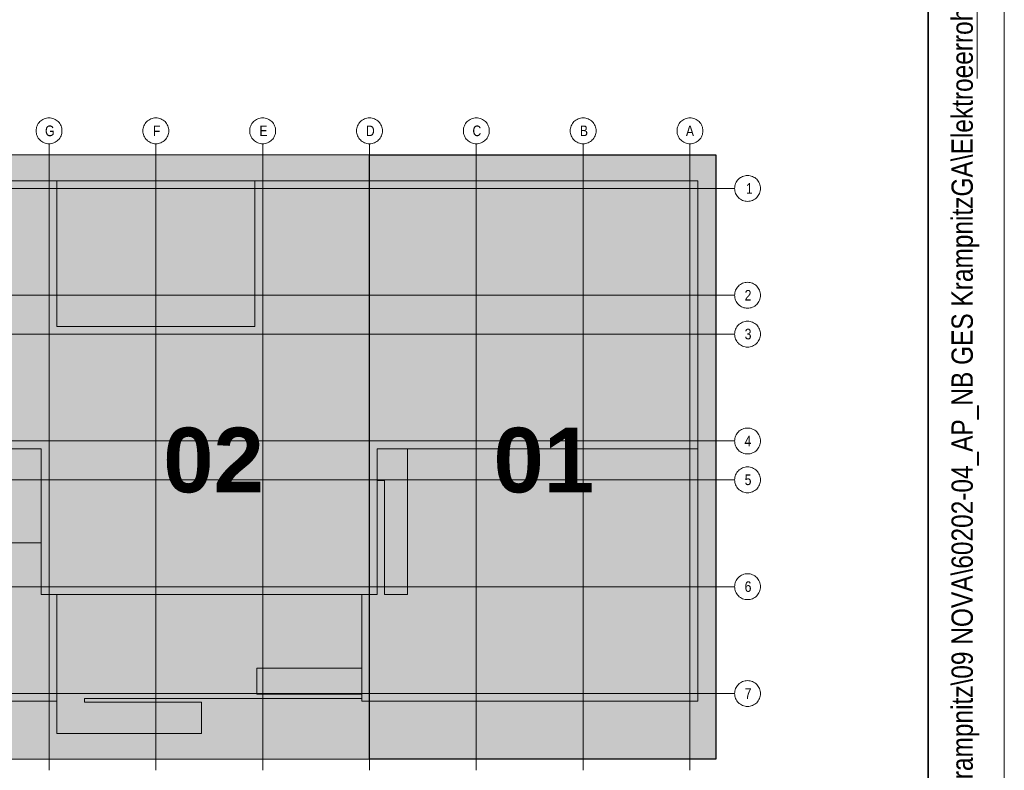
# Model space of a CAD drawing. Extents: x -620 to 3480, y 62 to 1112.
# Tile 41 of 76: x 236 to 300, y 239 to 289. Entities that reach past the tile are written whole.
import ezdxf
from ezdxf.lldxf.tags import DXFTag

# ---------------------------------------------------------------- set-up
doc = ezdxf.new("R2010")
doc.units = 0
doc.layers.get('0').update_dxf_attribs({"lineweight": 13})
for name, color, linetype, lineweight in [('iwb_Plankopf Linie', 7, 'Continuous', 13), ('iwb_Plankopf Rahmen', 7, 'Continuous', 35), ('iwb_Plankopf Text', 7, 'Continuous', 18), ('PK_LP', 7, 'Continuous', 9), ('PK_LP_Achsen', 7, 'STRICHPUNKT2', 5)]:
    doc.layers.add(name, color=color, linetype=linetype, lineweight=lineweight)
for name, color, linetype, lineweight, true_color in [('PK_LP_T01', 1, 'Continuous', 9, 0xff0000), ('PK_LP_T01_Rest', 9, 'Continuous', 9, 0x808080), ('PK_LP_Tennung', 9, 'Continuous', 18, 0x808080)]:
    doc.layers.add(name, color=color, linetype=linetype, lineweight=lineweight, true_color=true_color)
doc.styles.get("Standard").update_dxf_attribs({"font": 'ARIALN.TTF'})
tags = doc.linetypes.add('grob', pattern=[14, 3, -8, 3]).pattern_tags.tags
tags[8:9] = [DXFTag(74, 4), DXFTag(75, 0), DXFTag(340, '0'), DXFTag(46, 0.0), DXFTag(50, 0.0), DXFTag(44, 0.0), DXFTag(45, 0.0)]
tags[6:7] = [DXFTag(74, 4), DXFTag(75, 0), DXFTag(340, '0'), DXFTag(46, 0.0), DXFTag(50, 0.0), DXFTag(44, 0.0), DXFTag(45, 0.0)]
tags[4:5] = [DXFTag(74, 4), DXFTag(75, 0), DXFTag(340, '0'), DXFTag(46, 0.0), DXFTag(50, 0.0), DXFTag(44, 0.0), DXFTag(45, 0.0)]
tags = doc.linetypes.add('STRICHPUNKT2', pattern=[12.7, 6.35, -3.175, 0, -3.175]).pattern_tags.tags
tags[10:11] = [DXFTag(74, 4), DXFTag(75, 0), DXFTag(340, '0'), DXFTag(46, 0.0), DXFTag(50, 0.0), DXFTag(44, 0.0), DXFTag(45, 0.0)]
tags[8:9] = [DXFTag(74, 4), DXFTag(75, 0), DXFTag(340, '0'), DXFTag(46, 0.0), DXFTag(50, 0.0), DXFTag(44, 0.0), DXFTag(45, 0.0)]
tags[6:7] = [DXFTag(74, 4), DXFTag(75, 0), DXFTag(340, '0'), DXFTag(46, 0.0), DXFTag(50, 0.0), DXFTag(44, 0.0), DXFTag(45, 0.0)]
tags[4:5] = [DXFTag(74, 4), DXFTag(75, 0), DXFTag(340, '0'), DXFTag(46, 0.0), DXFTag(50, 0.0), DXFTag(44, 0.0), DXFTag(45, 0.0)]

# ---------------------------------------------------------------- blocks, each defined once
blk = doc.blocks.new('Blockreferenz-A06GA2HP8I')
at = {"color": 0, "linetype": 'ByBlock', "lineweight": -2, "ltscale": 0.13}
blk.add_solid([(258.68, 240.014), (258.68, 279.685), (281.418, 240.014), (281.418, 279.685)], dxfattribs=at)
at = {"layer": 'PK_LP', "linetype": 'grob', "lineweight": 5, "ltscale": 0.13}
for p, q in [((216.605, 279.685), (237.643, 279.685)), ((237.643, 279.685), (258.68, 279.685)), ((237.643, 240.014), (237.643, 279.685)), ((237.643, 279.685), (237.643, 240.014)), ((258.68, 279.685), (258.68, 240.014)), ((237.643, 240.014), (216.605, 240.014)), ((258.68, 240.014), (237.643, 240.014))]:
    blk.add_line(p, q, dxfattribs=at)
at = {"layer": 'PK_LP', "linetype": 'grob', "lineweight": 30, "ltscale": 0.3}
for p, q in [((258.68, 279.685), (281.418, 279.685)), ((258.68, 240.014), (258.68, 279.685)), ((281.418, 279.685), (281.418, 240.014)), ((281.418, 240.014), (258.68, 240.014))]:
    blk.add_line(p, q, dxfattribs=at)
at = {"layer": 'PK_LP', "linetype": 'ByBlock', "lineweight": -2, "ltscale": 0.13}
blk.add_line((258.68, 240.014), (258.68, 279.685), dxfattribs=at)
at = {"layer": 'PK_LP', "linetype": 'ByBlock', "lineweight": 13, "ltscale": 0.13}
for p, q in [((209.085, 277.985), (238.15, 277.985)), ((238.15, 277.985), (251.16, 277.985)), ((238.15, 268.423), (238.15, 277.985)), ((238.15, 277.985), (238.15, 268.423)), ((251.16, 277.985), (251.16, 268.423)), ((251.16, 268.423), (251.16, 277.985)), ((251.16, 277.985), (280.225, 277.985)), ((280.225, 277.985), (280.225, 260.395)), ((251.16, 268.423), (238.15, 268.423)), ((238.15, 268.423), (251.16, 268.423)), ((237.135, 260.395), (217.113, 260.395)), ((237.135, 250.833), (237.135, 260.395)), ((280.225, 260.395), (259.188, 260.395)), ((259.188, 260.395), (259.188, 250.833)), ((261.185, 260.395), (259.188, 260.395)), ((259.188, 260.395), (259.188, 258.319)), ((280.225, 260.395), (259.188, 260.395)), ((259.188, 260.395), (259.188, 250.833)), ((261.185, 250.833), (261.185, 260.395)), ((280.225, 243.82), (280.225, 260.395)), ((259.188, 258.319), (259.655, 258.319)), ((259.655, 258.319), (259.655, 250.833)), ((237.135, 254.222), (221.25, 254.222)), ((237.135, 250.833), (237.135, 254.222)), ((238.15, 250.833), (237.135, 250.833)), ((259.188, 250.833), (237.135, 250.833)), ((238.15, 250.833), (238.15, 241.714)), ((258.173, 250.833), (238.15, 250.833)), ((238.15, 243.82), (238.15, 250.833)), ((258.173, 243.996), (258.173, 250.833)), ((259.188, 250.833), (258.173, 250.833)), ((258.173, 250.833), (258.173, 245.994)), ((259.655, 250.833), (261.185, 250.833)), ((251.288, 245.994), (251.288, 244.294)), ((258.173, 245.994), (251.288, 245.994)), ((216.098, 243.82), (238.15, 243.82)), ((239.976, 243.754), (239.976, 243.996)), ((239.976, 243.996), (258.173, 243.996)), ((247.66, 243.754), (239.976, 243.754)), ((247.66, 241.714), (247.66, 243.754)), ((251.288, 244.294), (258.173, 244.294)), ((258.173, 244.294), (258.173, 243.82)), ((258.173, 243.82), (280.225, 243.82)), ((238.15, 241.714), (247.66, 241.714))]:
    blk.add_line(p, q, dxfattribs=at)
at = {"layer": 'PK_LP_Achsen', "linetype": 'ByBlock', "ltscale": 0.13}
for p, q in [((236.986, 281.797), (237.042, 281.859)), ((237.042, 281.859), (237.103, 281.915)), ((237.103, 281.915), (237.17, 281.964)), ((237.17, 281.964), (237.242, 282.007)), ((237.242, 282.007), (237.317, 282.043)), ((237.317, 282.043), (237.396, 282.071)), ((237.396, 282.071), (237.477, 282.091)), ((237.477, 282.091), (237.559, 282.103)), ((237.559, 282.103), (237.643, 282.108)), ((237.643, 282.108), (237.726, 282.103)), ((237.726, 282.103), (237.809, 282.091)), ((237.809, 282.091), (237.889, 282.071)), ((237.889, 282.071), (237.968, 282.043)), ((237.968, 282.043), (238.043, 282.007)), ((238.043, 282.007), (238.115, 281.964)), ((238.115, 281.964), (238.182, 281.915)), ((238.182, 281.915), (238.244, 281.859)), ((238.244, 281.859), (238.3, 281.797)), ((243.998, 281.797), (244.054, 281.859)), ((244.054, 281.859), (244.116, 281.915)), ((244.116, 281.915), (244.183, 281.964)), ((244.183, 281.964), (244.255, 282.007)), ((244.255, 282.007), (244.33, 282.043)), ((244.33, 282.043), (244.408, 282.071)), ((244.408, 282.071), (244.489, 282.091)), ((244.489, 282.091), (244.572, 282.103)), ((244.572, 282.103), (244.655, 282.108)), ((244.655, 282.108), (244.739, 282.103)), ((244.739, 282.103), (244.821, 282.091)), ((244.821, 282.091), (244.902, 282.071)), ((244.902, 282.071), (244.98, 282.043)), ((244.98, 282.043), (245.056, 282.007)), ((245.056, 282.007), (245.127, 281.964)), ((245.127, 281.964), (245.194, 281.915)), ((245.194, 281.915), (245.256, 281.859)), ((245.256, 281.859), (245.312, 281.797)), ((251.011, 281.797), (251.067, 281.859)), ((251.067, 281.859), (251.128, 281.915)), ((251.128, 281.915), (251.195, 281.964)), ((251.195, 281.964), (251.267, 282.007)), ((251.267, 282.007), (251.342, 282.043)), ((251.342, 282.043), (251.421, 282.071)), ((251.421, 282.071), (251.502, 282.091)), ((251.502, 282.091), (251.584, 282.103)), ((251.584, 282.103), (251.668, 282.108)), ((251.668, 282.108), (251.751, 282.103)), ((251.751, 282.103), (251.834, 282.091)), ((251.834, 282.091), (251.914, 282.071)), ((251.914, 282.071), (251.993, 282.043)), ((251.993, 282.043), (252.068, 282.007)), ((252.068, 282.007), (252.14, 281.964)), ((252.14, 281.964), (252.207, 281.915)), ((252.207, 281.915), (252.269, 281.859)), ((252.269, 281.859), (252.325, 281.797)), ((258.023, 281.797), (258.079, 281.859)), ((258.079, 281.859), (258.141, 281.915)), ((258.141, 281.915), (258.208, 281.964)), ((258.208, 281.964), (258.28, 282.007)), ((258.28, 282.007), (258.355, 282.043)), ((258.355, 282.043), (258.433, 282.071)), ((258.433, 282.071), (258.514, 282.091)), ((258.514, 282.091), (258.597, 282.103)), ((258.597, 282.103), (258.68, 282.108)), ((258.68, 282.108), (258.764, 282.103)), ((258.764, 282.103), (258.846, 282.091)), ((258.846, 282.091), (258.927, 282.071)), ((258.927, 282.071), (259.005, 282.043)), ((259.005, 282.043), (259.081, 282.007)), ((259.081, 282.007), (259.152, 281.964)), ((259.152, 281.964), (259.219, 281.915)), ((259.219, 281.915), (259.281, 281.859)), ((259.281, 281.859), (259.337, 281.797)), ((265.036, 281.797), (265.092, 281.859)), ((265.092, 281.859), (265.153, 281.915)), ((265.153, 281.915), (265.22, 281.964)), ((265.22, 281.964), (265.292, 282.007)), ((265.292, 282.007), (265.367, 282.043)), ((265.367, 282.043), (265.446, 282.071)), ((265.446, 282.071), (265.527, 282.091)), ((265.527, 282.091), (265.609, 282.103)), ((265.609, 282.103), (265.693, 282.108)), ((265.693, 282.108), (265.776, 282.103)), ((265.776, 282.103), (265.859, 282.091)), ((265.859, 282.091), (265.939, 282.071)), ((265.939, 282.071), (266.018, 282.043)), ((266.018, 282.043), (266.093, 282.007)), ((266.093, 282.007), (266.165, 281.964)), ((266.165, 281.964), (266.232, 281.915)), ((266.232, 281.915), (266.294, 281.859)), ((266.294, 281.859), (266.35, 281.797)), ((272.048, 281.797), (272.104, 281.859)), ((272.104, 281.859), (272.166, 281.915)), ((272.166, 281.915), (272.233, 281.964)), ((272.233, 281.964), (272.305, 282.007)), ((272.305, 282.007), (272.38, 282.043)), ((272.38, 282.043), (272.458, 282.071)), ((272.458, 282.071), (272.539, 282.091)), ((272.539, 282.091), (272.622, 282.103)), ((272.622, 282.103), (272.705, 282.108)), ((272.705, 282.108), (272.789, 282.103)), ((272.789, 282.103), (272.871, 282.091)), ((272.871, 282.091), (272.952, 282.071)), ((272.952, 282.071), (273.03, 282.043)), ((273.03, 282.043), (273.106, 282.007)), ((273.106, 282.007), (273.177, 281.964)), ((273.177, 281.964), (273.244, 281.915)), ((273.244, 281.915), (273.306, 281.859)), ((273.306, 281.859), (273.362, 281.797)), ((279.061, 281.797), (279.117, 281.859)), ((279.117, 281.859), (279.178, 281.915)), ((279.178, 281.915), (279.245, 281.964)), ((279.245, 281.964), (279.317, 282.007)), ((279.317, 282.007), (279.392, 282.043)), ((279.392, 282.043), (279.471, 282.071)), ((279.471, 282.071), (279.552, 282.091)), ((279.552, 282.091), (279.634, 282.103)), ((279.634, 282.103), (279.718, 282.108)), ((279.718, 282.108), (279.801, 282.103)), ((279.801, 282.103), (279.884, 282.091)), ((279.884, 282.091), (279.964, 282.071)), ((279.964, 282.071), (280.043, 282.043)), ((280.043, 282.043), (280.118, 282.007)), ((280.118, 282.007), (280.19, 281.964)), ((280.19, 281.964), (280.257, 281.915)), ((280.257, 281.915), (280.319, 281.859)), ((280.319, 281.859), (280.375, 281.797)), ((236.793, 281.258), (236.797, 281.341)), ((236.797, 281.174), (236.793, 281.258)), ((236.797, 281.341), (236.809, 281.423)), ((236.809, 281.092), (236.797, 281.174)), ((236.809, 281.423), (236.829, 281.504)), ((236.829, 281.504), (236.857, 281.583)), ((236.857, 281.583), (236.893, 281.658)), ((236.893, 281.658), (236.936, 281.73)), ((236.936, 281.73), (236.986, 281.797)), ((238.3, 281.797), (238.349, 281.73)), ((238.349, 281.73), (238.392, 281.658)), ((238.392, 281.658), (238.428, 281.583)), ((238.428, 281.583), (238.456, 281.504)), ((238.456, 281.504), (238.476, 281.423)), ((238.476, 281.423), (238.489, 281.341)), ((238.489, 281.174), (238.476, 281.092)), ((238.489, 281.341), (238.493, 281.258)), ((238.493, 281.258), (238.489, 281.174)), ((243.805, 281.258), (243.809, 281.341)), ((243.809, 281.174), (243.805, 281.258)), ((243.809, 281.341), (243.822, 281.423)), ((243.822, 281.092), (243.809, 281.174)), ((243.822, 281.423), (243.842, 281.504)), ((243.842, 281.504), (243.87, 281.583)), ((243.87, 281.583), (243.906, 281.658)), ((243.906, 281.658), (243.948, 281.73)), ((243.948, 281.73), (243.998, 281.797)), ((245.312, 281.797), (245.362, 281.73)), ((245.362, 281.73), (245.405, 281.658)), ((245.405, 281.658), (245.44, 281.583)), ((245.44, 281.583), (245.469, 281.504)), ((245.469, 281.504), (245.489, 281.423)), ((245.489, 281.423), (245.501, 281.341)), ((245.501, 281.174), (245.489, 281.092)), ((245.501, 281.341), (245.505, 281.258)), ((245.505, 281.258), (245.501, 281.174)), ((250.818, 281.258), (250.822, 281.341)), ((250.822, 281.174), (250.818, 281.258)), ((250.822, 281.341), (250.834, 281.423)), ((250.834, 281.092), (250.822, 281.174)), ((250.834, 281.423), (250.854, 281.504)), ((250.854, 281.504), (250.882, 281.583)), ((250.882, 281.583), (250.918, 281.658)), ((250.918, 281.658), (250.961, 281.73)), ((250.961, 281.73), (251.011, 281.797)), ((252.325, 281.797), (252.374, 281.73)), ((252.374, 281.73), (252.417, 281.658)), ((252.417, 281.658), (252.453, 281.583)), ((252.453, 281.583), (252.481, 281.504)), ((252.481, 281.504), (252.501, 281.423)), ((252.501, 281.423), (252.514, 281.341)), ((252.514, 281.174), (252.501, 281.092)), ((252.514, 281.341), (252.518, 281.258)), ((252.518, 281.258), (252.514, 281.174)), ((257.83, 281.258), (257.834, 281.341)), ((257.834, 281.174), (257.83, 281.258)), ((257.834, 281.341), (257.847, 281.423)), ((257.847, 281.092), (257.834, 281.174)), ((257.847, 281.423), (257.867, 281.504)), ((257.867, 281.504), (257.895, 281.583)), ((257.895, 281.583), (257.931, 281.658)), ((257.931, 281.658), (257.973, 281.73)), ((257.973, 281.73), (258.023, 281.797)), ((259.337, 281.797), (259.387, 281.73)), ((259.387, 281.73), (259.43, 281.658)), ((259.43, 281.658), (259.465, 281.583)), ((259.465, 281.583), (259.494, 281.504)), ((259.494, 281.504), (259.514, 281.423)), ((259.514, 281.423), (259.526, 281.341)), ((259.526, 281.174), (259.514, 281.092)), ((259.526, 281.341), (259.53, 281.258)), ((259.53, 281.258), (259.526, 281.174)), ((264.843, 281.258), (264.847, 281.341)), ((264.847, 281.174), (264.843, 281.258)), ((264.847, 281.341), (264.859, 281.423)), ((264.859, 281.092), (264.847, 281.174)), ((264.859, 281.423), (264.879, 281.504)), ((264.879, 281.504), (264.907, 281.583)), ((264.907, 281.583), (264.943, 281.658)), ((264.943, 281.658), (264.986, 281.73)), ((264.986, 281.73), (265.036, 281.797)), ((266.35, 281.797), (266.399, 281.73)), ((266.399, 281.73), (266.442, 281.658)), ((266.442, 281.658), (266.478, 281.583)), ((266.478, 281.583), (266.506, 281.504)), ((266.506, 281.504), (266.526, 281.423)), ((266.526, 281.423), (266.539, 281.341)), ((266.539, 281.174), (266.526, 281.092)), ((266.539, 281.341), (266.543, 281.258)), ((266.543, 281.258), (266.539, 281.174)), ((271.855, 281.258), (271.859, 281.341)), ((271.859, 281.174), (271.855, 281.258)), ((271.859, 281.341), (271.872, 281.423)), ((271.872, 281.092), (271.859, 281.174)), ((271.872, 281.423), (271.892, 281.504)), ((271.892, 281.504), (271.92, 281.583)), ((271.92, 281.583), (271.956, 281.658)), ((271.956, 281.658), (271.998, 281.73)), ((271.998, 281.73), (272.048, 281.797)), ((273.362, 281.797), (273.412, 281.73)), ((273.412, 281.73), (273.455, 281.658)), ((273.455, 281.658), (273.49, 281.583)), ((273.49, 281.583), (273.519, 281.504)), ((273.519, 281.504), (273.539, 281.423)), ((273.539, 281.423), (273.551, 281.341)), ((273.551, 281.174), (273.539, 281.092)), ((273.551, 281.341), (273.555, 281.258)), ((273.555, 281.258), (273.551, 281.174)), ((278.868, 281.258), (278.872, 281.341)), ((278.872, 281.174), (278.868, 281.258)), ((278.872, 281.341), (278.884, 281.423)), ((278.884, 281.092), (278.872, 281.174)), ((278.884, 281.423), (278.904, 281.504)), ((278.904, 281.504), (278.932, 281.583)), ((278.932, 281.583), (278.968, 281.658)), ((278.968, 281.658), (279.011, 281.73)), ((279.011, 281.73), (279.061, 281.797)), ((280.375, 281.797), (280.424, 281.73)), ((280.424, 281.73), (280.467, 281.658)), ((280.467, 281.658), (280.503, 281.583)), ((280.503, 281.583), (280.531, 281.504)), ((280.531, 281.504), (280.551, 281.423)), ((280.551, 281.423), (280.564, 281.341)), ((280.564, 281.174), (280.551, 281.092)), ((280.564, 281.341), (280.568, 281.258)), ((280.568, 281.258), (280.564, 281.174)), ((236.829, 281.011), (236.809, 281.092)), ((236.857, 280.932), (236.829, 281.011)), ((236.893, 280.857), (236.857, 280.932)), ((236.936, 280.785), (236.893, 280.857)), ((236.986, 280.718), (236.936, 280.785)), ((237.042, 280.656), (236.986, 280.718)), ((237.103, 280.6), (237.042, 280.656)), ((237.17, 280.551), (237.103, 280.6)), ((237.242, 280.508), (237.17, 280.551)), ((238.115, 280.551), (238.043, 280.508)), ((238.182, 280.6), (238.115, 280.551)), ((238.244, 280.656), (238.182, 280.6)), ((238.3, 280.718), (238.244, 280.656)), ((238.349, 280.785), (238.3, 280.718)), ((238.392, 280.857), (238.349, 280.785)), ((238.428, 280.932), (238.392, 280.857)), ((238.456, 281.011), (238.428, 280.932)), ((238.476, 281.092), (238.456, 281.011)), ((243.842, 281.011), (243.822, 281.092)), ((243.87, 280.932), (243.842, 281.011)), ((243.906, 280.857), (243.87, 280.932)), ((243.948, 280.785), (243.906, 280.857)), ((243.998, 280.718), (243.948, 280.785)), ((244.054, 280.656), (243.998, 280.718)), ((244.116, 280.6), (244.054, 280.656)), ((244.183, 280.551), (244.116, 280.6)), ((244.255, 280.508), (244.183, 280.551)), ((245.127, 280.551), (245.056, 280.508)), ((245.194, 280.6), (245.127, 280.551)), ((245.256, 280.656), (245.194, 280.6)), ((245.312, 280.718), (245.256, 280.656)), ((245.362, 280.785), (245.312, 280.718)), ((245.405, 280.857), (245.362, 280.785)), ((245.44, 280.932), (245.405, 280.857)), ((245.469, 281.011), (245.44, 280.932)), ((245.489, 281.092), (245.469, 281.011)), ((250.854, 281.011), (250.834, 281.092)), ((250.882, 280.932), (250.854, 281.011)), ((250.918, 280.857), (250.882, 280.932)), ((250.961, 280.785), (250.918, 280.857)), ((251.011, 280.718), (250.961, 280.785)), ((251.067, 280.656), (251.011, 280.718)), ((251.128, 280.6), (251.067, 280.656)), ((251.195, 280.551), (251.128, 280.6)), ((251.267, 280.508), (251.195, 280.551)), ((252.14, 280.551), (252.068, 280.508)), ((252.207, 280.6), (252.14, 280.551)), ((252.269, 280.656), (252.207, 280.6)), ((252.325, 280.718), (252.269, 280.656)), ((252.374, 280.785), (252.325, 280.718)), ((252.417, 280.857), (252.374, 280.785)), ((252.453, 280.932), (252.417, 280.857)), ((252.481, 281.011), (252.453, 280.932)), ((252.501, 281.092), (252.481, 281.011)), ((257.867, 281.011), (257.847, 281.092)), ((257.895, 280.932), (257.867, 281.011)), ((257.931, 280.857), (257.895, 280.932)), ((257.973, 280.785), (257.931, 280.857)), ((258.023, 280.718), (257.973, 280.785)), ((258.079, 280.656), (258.023, 280.718)), ((258.141, 280.6), (258.079, 280.656)), ((258.208, 280.551), (258.141, 280.6)), ((258.28, 280.508), (258.208, 280.551)), ((259.152, 280.551), (259.081, 280.508)), ((259.219, 280.6), (259.152, 280.551)), ((259.281, 280.656), (259.219, 280.6)), ((259.337, 280.718), (259.281, 280.656)), ((259.387, 280.785), (259.337, 280.718)), ((259.43, 280.857), (259.387, 280.785)), ((259.465, 280.932), (259.43, 280.857)), ((259.494, 281.011), (259.465, 280.932)), ((259.514, 281.092), (259.494, 281.011)), ((264.879, 281.011), (264.859, 281.092)), ((264.907, 280.932), (264.879, 281.011)), ((264.943, 280.857), (264.907, 280.932)), ((264.986, 280.785), (264.943, 280.857)), ((265.036, 280.718), (264.986, 280.785)), ((265.092, 280.656), (265.036, 280.718)), ((265.153, 280.6), (265.092, 280.656)), ((265.22, 280.551), (265.153, 280.6)), ((265.292, 280.508), (265.22, 280.551)), ((266.165, 280.551), (266.093, 280.508)), ((266.232, 280.6), (266.165, 280.551)), ((266.294, 280.656), (266.232, 280.6)), ((266.35, 280.718), (266.294, 280.656)), ((266.399, 280.785), (266.35, 280.718)), ((266.442, 280.857), (266.399, 280.785)), ((266.478, 280.932), (266.442, 280.857)), ((266.506, 281.011), (266.478, 280.932)), ((266.526, 281.092), (266.506, 281.011)), ((271.892, 281.011), (271.872, 281.092)), ((271.92, 280.932), (271.892, 281.011)), ((271.956, 280.857), (271.92, 280.932)), ((271.998, 280.785), (271.956, 280.857)), ((272.048, 280.718), (271.998, 280.785)), ((272.104, 280.656), (272.048, 280.718)), ((272.166, 280.6), (272.104, 280.656)), ((272.233, 280.551), (272.166, 280.6)), ((272.305, 280.508), (272.233, 280.551)), ((273.177, 280.551), (273.106, 280.508)), ((273.244, 280.6), (273.177, 280.551)), ((273.306, 280.656), (273.244, 280.6)), ((273.362, 280.718), (273.306, 280.656)), ((273.412, 280.785), (273.362, 280.718)), ((273.455, 280.857), (273.412, 280.785)), ((273.49, 280.932), (273.455, 280.857)), ((273.519, 281.011), (273.49, 280.932)), ((273.539, 281.092), (273.519, 281.011)), ((278.904, 281.011), (278.884, 281.092)), ((278.932, 280.932), (278.904, 281.011)), ((278.968, 280.857), (278.932, 280.932)), ((279.011, 280.785), (278.968, 280.857)), ((279.061, 280.718), (279.011, 280.785)), ((279.117, 280.656), (279.061, 280.718)), ((279.178, 280.6), (279.117, 280.656)), ((279.245, 280.551), (279.178, 280.6)), ((279.317, 280.508), (279.245, 280.551)), ((280.19, 280.551), (280.118, 280.508)), ((280.257, 280.6), (280.19, 280.551)), ((280.319, 280.656), (280.257, 280.6)), ((280.375, 280.718), (280.319, 280.656)), ((280.424, 280.785), (280.375, 280.718)), ((280.467, 280.857), (280.424, 280.785)), ((280.503, 280.932), (280.467, 280.857)), ((280.531, 281.011), (280.503, 280.932)), ((280.551, 281.092), (280.531, 281.011)), ((237.317, 280.472), (237.242, 280.508)), ((237.396, 280.444), (237.317, 280.472)), ((237.477, 280.424), (237.396, 280.444)), ((237.559, 280.412), (237.477, 280.424)), ((237.643, 280.408), (237.559, 280.412)), ((237.726, 280.412), (237.643, 280.408)), ((237.809, 280.424), (237.726, 280.412)), ((237.889, 280.444), (237.809, 280.424)), ((237.968, 280.472), (237.889, 280.444)), ((238.043, 280.508), (237.968, 280.472)), ((244.33, 280.472), (244.255, 280.508)), ((244.408, 280.444), (244.33, 280.472)), ((244.489, 280.424), (244.408, 280.444)), ((244.572, 280.412), (244.489, 280.424)), ((244.655, 280.408), (244.572, 280.412)), ((244.739, 280.412), (244.655, 280.408)), ((244.821, 280.424), (244.739, 280.412)), ((244.902, 280.444), (244.821, 280.424)), ((244.98, 280.472), (244.902, 280.444)), ((245.056, 280.508), (244.98, 280.472)), ((251.342, 280.472), (251.267, 280.508)), ((251.421, 280.444), (251.342, 280.472)), ((251.502, 280.424), (251.421, 280.444)), ((251.584, 280.412), (251.502, 280.424)), ((251.668, 280.408), (251.584, 280.412)), ((251.751, 280.412), (251.668, 280.408)), ((251.834, 280.424), (251.751, 280.412)), ((251.914, 280.444), (251.834, 280.424)), ((251.993, 280.472), (251.914, 280.444)), ((252.068, 280.508), (251.993, 280.472)), ((258.355, 280.472), (258.28, 280.508)), ((258.433, 280.444), (258.355, 280.472)), ((258.514, 280.424), (258.433, 280.444)), ((258.597, 280.412), (258.514, 280.424)), ((258.68, 280.408), (258.597, 280.412)), ((258.764, 280.412), (258.68, 280.408)), ((258.846, 280.424), (258.764, 280.412)), ((258.927, 280.444), (258.846, 280.424)), ((259.005, 280.472), (258.927, 280.444)), ((259.081, 280.508), (259.005, 280.472)), ((265.367, 280.472), (265.292, 280.508)), ((265.446, 280.444), (265.367, 280.472)), ((265.527, 280.424), (265.446, 280.444)), ((265.609, 280.412), (265.527, 280.424)), ((265.693, 280.408), (265.609, 280.412)), ((265.776, 280.412), (265.693, 280.408)), ((265.859, 280.424), (265.776, 280.412)), ((265.939, 280.444), (265.859, 280.424)), ((266.018, 280.472), (265.939, 280.444)), ((266.093, 280.508), (266.018, 280.472)), ((272.38, 280.472), (272.305, 280.508)), ((272.458, 280.444), (272.38, 280.472)), ((272.539, 280.424), (272.458, 280.444)), ((272.622, 280.412), (272.539, 280.424)), ((272.705, 280.408), (272.622, 280.412)), ((272.789, 280.412), (272.705, 280.408)), ((272.871, 280.424), (272.789, 280.412)), ((272.952, 280.444), (272.871, 280.424)), ((273.03, 280.472), (272.952, 280.444)), ((273.106, 280.508), (273.03, 280.472)), ((279.392, 280.472), (279.317, 280.508)), ((279.471, 280.444), (279.392, 280.472)), ((279.552, 280.424), (279.471, 280.444)), ((279.634, 280.412), (279.552, 280.424)), ((279.718, 280.408), (279.634, 280.412)), ((279.801, 280.412), (279.718, 280.408)), ((279.884, 280.424), (279.801, 280.412)), ((279.964, 280.444), (279.884, 280.424)), ((280.043, 280.472), (279.964, 280.444)), ((280.118, 280.508), (280.043, 280.472)), ((282.748, 277.878), (282.791, 277.95)), ((282.791, 277.95), (282.841, 278.017)), ((282.841, 278.017), (282.897, 278.079)), ((282.897, 278.079), (282.958, 278.135)), ((282.958, 278.135), (283.025, 278.184)), ((283.025, 278.184), (283.097, 278.227)), ((283.097, 278.227), (283.172, 278.263)), ((283.172, 278.263), (283.251, 278.291)), ((283.251, 278.291), (283.332, 278.311)), ((283.332, 278.311), (283.414, 278.323)), ((283.414, 278.323), (283.498, 278.328)), ((283.498, 278.328), (283.581, 278.323)), ((283.581, 278.323), (283.663, 278.311)), ((283.663, 278.311), (283.744, 278.291)), ((283.744, 278.291), (283.823, 278.263)), ((283.823, 278.263), (283.898, 278.227)), ((283.898, 278.227), (283.97, 278.184)), ((283.97, 278.184), (284.037, 278.135)), ((284.037, 278.135), (284.099, 278.079)), ((284.099, 278.079), (284.155, 278.017)), ((284.155, 278.017), (284.204, 277.95)), ((284.204, 277.95), (284.247, 277.878)), ((282.648, 277.478), (282.652, 277.561)), ((282.652, 277.394), (282.648, 277.478)), ((282.652, 277.561), (282.664, 277.643)), ((282.664, 277.312), (282.652, 277.394)), ((282.664, 277.643), (282.684, 277.724)), ((282.684, 277.231), (282.664, 277.312)), ((282.684, 277.724), (282.712, 277.803)), ((282.712, 277.803), (282.748, 277.878)), ((284.247, 277.878), (284.283, 277.803)), ((284.283, 277.803), (284.311, 277.724)), ((284.311, 277.724), (284.331, 277.643)), ((284.331, 277.312), (284.311, 277.231)), ((284.331, 277.643), (284.344, 277.561)), ((284.344, 277.394), (284.331, 277.312)), ((284.344, 277.561), (284.348, 277.478)), ((284.348, 277.478), (284.344, 277.394)), ((282.712, 277.152), (282.684, 277.231)), ((282.748, 277.077), (282.712, 277.152)), ((282.791, 277.005), (282.748, 277.077)), ((282.841, 276.938), (282.791, 277.005)), ((282.897, 276.877), (282.841, 276.938)), ((282.958, 276.82), (282.897, 276.877)), ((283.025, 276.771), (282.958, 276.82)), ((283.097, 276.728), (283.025, 276.771)), ((283.172, 276.692), (283.097, 276.728)), ((283.251, 276.664), (283.172, 276.692)), ((283.332, 276.644), (283.251, 276.664)), ((283.744, 276.664), (283.663, 276.644)), ((283.823, 276.692), (283.744, 276.664)), ((283.898, 276.728), (283.823, 276.692)), ((283.97, 276.771), (283.898, 276.728)), ((284.037, 276.82), (283.97, 276.771)), ((284.099, 276.877), (284.037, 276.82)), ((284.155, 276.938), (284.099, 276.877)), ((284.204, 277.005), (284.155, 276.938)), ((284.247, 277.077), (284.204, 277.005)), ((284.283, 277.152), (284.247, 277.077)), ((284.311, 277.231), (284.283, 277.152)), ((283.414, 276.632), (283.332, 276.644)), ((283.498, 276.628), (283.414, 276.632)), ((283.581, 276.632), (283.498, 276.628)), ((283.663, 276.644), (283.581, 276.632)), ((282.712, 270.79), (282.748, 270.866)), ((282.748, 270.866), (282.791, 270.937)), ((282.791, 270.937), (282.841, 271.004)), ((282.841, 271.004), (282.897, 271.066)), ((282.897, 271.066), (282.958, 271.122)), ((282.958, 271.122), (283.025, 271.172)), ((283.025, 271.172), (283.097, 271.215)), ((283.097, 271.215), (283.172, 271.25)), ((283.172, 271.25), (283.251, 271.278)), ((283.251, 271.278), (283.332, 271.299)), ((283.332, 271.299), (283.414, 271.311)), ((283.414, 271.311), (283.498, 271.315)), ((283.498, 271.315), (283.581, 271.311)), ((283.581, 271.311), (283.663, 271.299)), ((283.663, 271.299), (283.744, 271.278)), ((283.744, 271.278), (283.823, 271.25)), ((283.823, 271.25), (283.898, 271.215)), ((283.898, 271.215), (283.97, 271.172)), ((283.97, 271.172), (284.037, 271.122)), ((284.037, 271.122), (284.099, 271.066)), ((284.099, 271.066), (284.155, 271.004)), ((284.155, 271.004), (284.204, 270.937)), ((284.204, 270.937), (284.247, 270.866)), ((284.247, 270.866), (284.283, 270.79)), ((282.648, 270.465), (282.652, 270.548)), ((282.652, 270.382), (282.648, 270.465)), ((282.652, 270.548), (282.664, 270.631)), ((282.664, 270.299), (282.652, 270.382)), ((282.664, 270.631), (282.684, 270.712)), ((282.684, 270.218), (282.664, 270.299)), ((282.684, 270.712), (282.712, 270.79)), ((282.712, 270.14), (282.684, 270.218)), ((284.283, 270.79), (284.311, 270.712)), ((284.311, 270.218), (284.283, 270.14)), ((284.311, 270.712), (284.331, 270.631)), ((284.331, 270.299), (284.311, 270.218)), ((284.331, 270.631), (284.344, 270.548)), ((284.344, 270.382), (284.331, 270.299)), ((284.344, 270.548), (284.348, 270.465)), ((284.348, 270.465), (284.344, 270.382)), ((282.748, 270.064), (282.712, 270.14)), ((282.791, 269.993), (282.748, 270.064)), ((282.841, 269.926), (282.791, 269.993)), ((282.897, 269.864), (282.841, 269.926)), ((282.958, 269.808), (282.897, 269.864)), ((283.025, 269.758), (282.958, 269.808)), ((283.097, 269.715), (283.025, 269.758)), ((283.172, 269.68), (283.097, 269.715)), ((283.251, 269.652), (283.172, 269.68)), ((283.332, 269.631), (283.251, 269.652)), ((283.414, 269.619), (283.332, 269.631)), ((283.498, 269.615), (283.414, 269.619)), ((283.581, 269.619), (283.498, 269.615)), ((283.663, 269.631), (283.581, 269.619)), ((283.744, 269.652), (283.663, 269.631)), ((283.823, 269.68), (283.744, 269.652)), ((283.898, 269.715), (283.823, 269.68)), ((283.97, 269.758), (283.898, 269.715)), ((284.037, 269.808), (283.97, 269.758)), ((284.099, 269.864), (284.037, 269.808)), ((284.155, 269.926), (284.099, 269.864)), ((284.204, 269.993), (284.155, 269.926)), ((284.247, 270.064), (284.204, 269.993)), ((284.283, 270.14), (284.247, 270.064)), ((282.712, 268.24), (282.748, 268.316)), ((282.748, 268.316), (282.791, 268.387)), ((282.791, 268.387), (282.841, 268.454)), ((282.841, 268.454), (282.897, 268.516)), ((282.897, 268.516), (282.958, 268.572)), ((282.958, 268.572), (283.025, 268.622)), ((283.025, 268.622), (283.097, 268.665)), ((283.097, 268.665), (283.172, 268.7)), ((283.172, 268.7), (283.251, 268.728)), ((283.251, 268.728), (283.332, 268.749)), ((283.332, 268.749), (283.414, 268.761)), ((283.414, 268.761), (283.498, 268.765)), ((283.498, 268.765), (283.581, 268.761)), ((283.581, 268.761), (283.663, 268.749)), ((283.663, 268.749), (283.744, 268.728)), ((283.744, 268.728), (283.823, 268.7)), ((283.823, 268.7), (283.898, 268.665)), ((283.898, 268.665), (283.97, 268.622)), ((283.97, 268.622), (284.037, 268.572)), ((284.037, 268.572), (284.099, 268.516)), ((284.099, 268.516), (284.155, 268.454)), ((284.155, 268.454), (284.204, 268.387)), ((284.204, 268.387), (284.247, 268.316)), ((284.247, 268.316), (284.283, 268.24)), ((282.648, 267.915), (282.652, 267.998)), ((282.652, 267.832), (282.648, 267.915)), ((282.652, 267.998), (282.664, 268.081)), ((282.664, 267.749), (282.652, 267.832)), ((282.664, 268.081), (282.684, 268.162)), ((282.684, 267.668), (282.664, 267.749)), ((282.684, 268.162), (282.712, 268.24)), ((282.712, 267.59), (282.684, 267.668)), ((284.283, 268.24), (284.311, 268.162)), ((284.311, 267.668), (284.283, 267.59)), ((284.311, 268.162), (284.331, 268.081)), ((284.331, 267.749), (284.311, 267.668)), ((284.331, 268.081), (284.344, 267.998)), ((284.344, 267.832), (284.331, 267.749)), ((284.344, 267.998), (284.348, 267.915)), ((284.348, 267.915), (284.344, 267.832)), ((282.748, 267.514), (282.712, 267.59)), ((282.791, 267.443), (282.748, 267.514)), ((282.841, 267.376), (282.791, 267.443)), ((282.897, 267.314), (282.841, 267.376)), ((282.958, 267.258), (282.897, 267.314)), ((283.025, 267.208), (282.958, 267.258)), ((283.097, 267.165), (283.025, 267.208)), ((283.172, 267.13), (283.097, 267.165)), ((283.251, 267.102), (283.172, 267.13)), ((283.332, 267.081), (283.251, 267.102)), ((283.414, 267.069), (283.332, 267.081)), ((283.498, 267.065), (283.414, 267.069)), ((283.581, 267.069), (283.498, 267.065)), ((283.663, 267.081), (283.581, 267.069)), ((283.744, 267.102), (283.663, 267.081)), ((283.823, 267.13), (283.744, 267.102)), ((283.898, 267.165), (283.823, 267.13)), ((283.97, 267.208), (283.898, 267.165)), ((284.037, 267.258), (283.97, 267.208)), ((284.099, 267.314), (284.037, 267.258)), ((284.155, 267.376), (284.099, 267.314)), ((284.204, 267.443), (284.155, 267.376)), ((284.247, 267.514), (284.204, 267.443)), ((284.283, 267.59), (284.247, 267.514)), ((282.664, 261.068), (282.684, 261.149)), ((282.684, 261.149), (282.712, 261.228)), ((282.712, 261.228), (282.748, 261.303)), ((282.748, 261.303), (282.791, 261.375)), ((282.791, 261.375), (282.841, 261.442)), ((282.841, 261.442), (282.897, 261.504)), ((282.897, 261.504), (282.958, 261.56)), ((282.958, 261.56), (283.025, 261.609)), ((283.025, 261.609), (283.097, 261.652)), ((283.097, 261.652), (283.172, 261.688)), ((283.172, 261.688), (283.251, 261.716)), ((283.251, 261.716), (283.332, 261.736)), ((283.332, 261.736), (283.414, 261.748)), ((283.414, 261.748), (283.498, 261.753)), ((283.498, 261.753), (283.581, 261.748)), ((283.581, 261.748), (283.663, 261.736)), ((283.663, 261.736), (283.744, 261.716)), ((283.744, 261.716), (283.823, 261.688)), ((283.823, 261.688), (283.898, 261.652)), ((283.898, 261.652), (283.97, 261.609)), ((283.97, 261.609), (284.037, 261.56)), ((284.037, 261.56), (284.099, 261.504)), ((284.099, 261.504), (284.155, 261.442)), ((284.155, 261.442), (284.204, 261.375)), ((284.204, 261.375), (284.247, 261.303)), ((284.247, 261.303), (284.283, 261.228)), ((284.283, 261.228), (284.311, 261.149)), ((284.311, 261.149), (284.331, 261.068)), ((282.648, 260.903), (282.652, 260.986)), ((282.652, 260.819), (282.648, 260.903)), ((282.652, 260.986), (282.664, 261.068)), ((282.664, 260.737), (282.652, 260.819)), ((282.684, 260.656), (282.664, 260.737)), ((282.712, 260.577), (282.684, 260.656)), ((282.748, 260.502), (282.712, 260.577)), ((282.791, 260.43), (282.748, 260.502)), ((284.247, 260.502), (284.204, 260.43)), ((284.283, 260.577), (284.247, 260.502)), ((284.311, 260.656), (284.283, 260.577)), ((284.331, 260.737), (284.311, 260.656)), ((284.331, 261.068), (284.344, 260.986)), ((284.344, 260.819), (284.331, 260.737)), ((284.344, 260.986), (284.348, 260.903)), ((284.348, 260.903), (284.344, 260.819)), ((282.841, 260.363), (282.791, 260.43)), ((282.897, 260.302), (282.841, 260.363)), ((282.958, 260.245), (282.897, 260.302)), ((283.025, 260.196), (282.958, 260.245)), ((283.097, 260.153), (283.025, 260.196)), ((283.172, 260.117), (283.097, 260.153)), ((283.251, 260.089), (283.172, 260.117)), ((283.332, 260.069), (283.251, 260.089)), ((283.414, 260.057), (283.332, 260.069)), ((283.498, 260.053), (283.414, 260.057)), ((283.581, 260.057), (283.498, 260.053)), ((283.663, 260.069), (283.581, 260.057)), ((283.744, 260.089), (283.663, 260.069)), ((283.823, 260.117), (283.744, 260.089)), ((283.898, 260.153), (283.823, 260.117)), ((283.97, 260.196), (283.898, 260.153)), ((284.037, 260.245), (283.97, 260.196)), ((284.099, 260.302), (284.037, 260.245)), ((284.155, 260.363), (284.099, 260.302)), ((284.204, 260.43), (284.155, 260.363)), ((283.332, 259.186), (283.414, 259.198)), ((283.414, 259.198), (283.498, 259.203)), ((283.498, 259.203), (283.581, 259.198)), ((283.581, 259.198), (283.663, 259.186)), ((282.664, 258.518), (282.684, 258.599)), ((282.684, 258.599), (282.712, 258.678)), ((282.712, 258.678), (282.748, 258.753)), ((282.748, 258.753), (282.791, 258.825)), ((282.791, 258.825), (282.841, 258.892)), ((282.841, 258.892), (282.897, 258.954)), ((282.897, 258.954), (282.958, 259.01)), ((282.958, 259.01), (283.025, 259.059)), ((283.025, 259.059), (283.097, 259.102)), ((283.097, 259.102), (283.172, 259.138)), ((283.172, 259.138), (283.251, 259.166)), ((283.251, 259.166), (283.332, 259.186)), ((283.663, 259.186), (283.744, 259.166)), ((283.744, 259.166), (283.823, 259.138)), ((283.823, 259.138), (283.898, 259.102)), ((283.898, 259.102), (283.97, 259.059)), ((283.97, 259.059), (284.037, 259.01)), ((284.037, 259.01), (284.099, 258.954)), ((284.099, 258.954), (284.155, 258.892)), ((284.155, 258.892), (284.204, 258.825)), ((284.204, 258.825), (284.247, 258.753)), ((284.247, 258.753), (284.283, 258.678)), ((284.283, 258.678), (284.311, 258.599)), ((284.311, 258.599), (284.331, 258.518)), ((282.648, 258.353), (282.652, 258.436)), ((282.652, 258.269), (282.648, 258.353)), ((282.652, 258.436), (282.664, 258.518)), ((282.664, 258.187), (282.652, 258.269)), ((282.684, 258.106), (282.664, 258.187)), ((282.712, 258.027), (282.684, 258.106)), ((282.748, 257.952), (282.712, 258.027)), ((282.791, 257.88), (282.748, 257.952)), ((284.247, 257.952), (284.204, 257.88)), ((284.283, 258.027), (284.247, 257.952)), ((284.311, 258.106), (284.283, 258.027)), ((284.331, 258.187), (284.311, 258.106)), ((284.331, 258.518), (284.344, 258.436)), ((284.344, 258.269), (284.331, 258.187)), ((284.344, 258.436), (284.348, 258.353)), ((284.348, 258.353), (284.344, 258.269)), ((282.841, 257.813), (282.791, 257.88)), ((282.897, 257.752), (282.841, 257.813)), ((282.958, 257.695), (282.897, 257.752)), ((283.025, 257.646), (282.958, 257.695)), ((283.097, 257.603), (283.025, 257.646)), ((283.172, 257.567), (283.097, 257.603)), ((283.251, 257.539), (283.172, 257.567)), ((283.332, 257.519), (283.251, 257.539)), ((283.414, 257.507), (283.332, 257.519)), ((283.498, 257.503), (283.414, 257.507)), ((283.581, 257.507), (283.498, 257.503)), ((283.663, 257.519), (283.581, 257.507)), ((283.744, 257.539), (283.663, 257.519)), ((283.823, 257.567), (283.744, 257.539)), ((283.898, 257.603), (283.823, 257.567)), ((283.97, 257.646), (283.898, 257.603)), ((284.037, 257.695), (283.97, 257.646)), ((284.099, 257.752), (284.037, 257.695)), ((284.155, 257.813), (284.099, 257.752)), ((284.204, 257.88), (284.155, 257.813)), ((283.025, 252.047), (283.097, 252.09)), ((283.097, 252.09), (283.172, 252.125)), ((283.172, 252.125), (283.251, 252.153)), ((283.251, 252.153), (283.332, 252.174)), ((283.332, 252.174), (283.414, 252.186)), ((283.414, 252.186), (283.498, 252.19)), ((283.498, 252.19), (283.581, 252.186)), ((283.581, 252.186), (283.663, 252.174)), ((283.663, 252.174), (283.744, 252.153)), ((283.744, 252.153), (283.823, 252.125)), ((283.823, 252.125), (283.898, 252.09)), ((283.898, 252.09), (283.97, 252.047)), ((282.652, 251.423), (282.664, 251.506)), ((282.664, 251.506), (282.684, 251.587)), ((282.684, 251.587), (282.712, 251.665)), ((282.712, 251.665), (282.748, 251.741)), ((282.748, 251.741), (282.791, 251.812)), ((282.791, 251.812), (282.841, 251.879)), ((282.841, 251.879), (282.897, 251.941)), ((282.897, 251.941), (282.958, 251.997)), ((282.958, 251.997), (283.025, 252.047)), ((283.97, 252.047), (284.037, 251.997)), ((284.037, 251.997), (284.099, 251.941)), ((284.099, 251.941), (284.155, 251.879)), ((284.155, 251.879), (284.204, 251.812)), ((284.204, 251.812), (284.247, 251.741)), ((284.247, 251.741), (284.283, 251.665)), ((284.283, 251.665), (284.311, 251.587)), ((284.311, 251.587), (284.331, 251.506)), ((284.331, 251.506), (284.344, 251.423)), ((282.648, 251.34), (282.652, 251.423)), ((282.652, 251.257), (282.648, 251.34)), ((282.664, 251.174), (282.652, 251.257)), ((282.684, 251.093), (282.664, 251.174)), ((282.712, 251.015), (282.684, 251.093)), ((282.748, 250.939), (282.712, 251.015)), ((282.791, 250.868), (282.748, 250.939)), ((282.841, 250.801), (282.791, 250.868)), ((282.897, 250.739), (282.841, 250.801)), ((284.155, 250.801), (284.099, 250.739)), ((284.204, 250.868), (284.155, 250.801)), ((284.247, 250.939), (284.204, 250.868)), ((284.283, 251.015), (284.247, 250.939)), ((284.311, 251.093), (284.283, 251.015)), ((284.331, 251.174), (284.311, 251.093)), ((284.344, 251.257), (284.331, 251.174)), ((284.344, 251.423), (284.348, 251.34)), ((284.348, 251.34), (284.344, 251.257)), ((282.958, 250.683), (282.897, 250.739)), ((283.025, 250.633), (282.958, 250.683)), ((283.097, 250.59), (283.025, 250.633)), ((283.172, 250.555), (283.097, 250.59)), ((283.251, 250.527), (283.172, 250.555)), ((283.332, 250.506), (283.251, 250.527)), ((283.414, 250.494), (283.332, 250.506)), ((283.498, 250.49), (283.414, 250.494)), ((283.581, 250.494), (283.498, 250.49)), ((283.663, 250.506), (283.581, 250.494)), ((283.744, 250.527), (283.663, 250.506)), ((283.823, 250.555), (283.744, 250.527)), ((283.898, 250.59), (283.823, 250.555)), ((283.97, 250.633), (283.898, 250.59)), ((284.037, 250.683), (283.97, 250.633)), ((284.099, 250.739), (284.037, 250.683)), ((282.897, 244.929), (282.958, 244.985)), ((282.958, 244.985), (283.025, 245.034)), ((283.025, 245.034), (283.097, 245.077)), ((283.097, 245.077), (283.172, 245.113)), ((283.172, 245.113), (283.251, 245.141)), ((283.251, 245.141), (283.332, 245.161)), ((283.332, 245.161), (283.414, 245.173)), ((283.414, 245.173), (283.498, 245.178)), ((283.498, 245.178), (283.581, 245.173)), ((283.581, 245.173), (283.663, 245.161)), ((283.663, 245.161), (283.744, 245.141)), ((283.744, 245.141), (283.823, 245.113)), ((283.823, 245.113), (283.898, 245.077)), ((283.898, 245.077), (283.97, 245.034)), ((283.97, 245.034), (284.037, 244.985)), ((284.037, 244.985), (284.099, 244.929)), ((282.648, 244.328), (282.652, 244.411)), ((282.652, 244.244), (282.648, 244.328)), ((282.652, 244.411), (282.664, 244.493)), ((282.664, 244.493), (282.684, 244.574)), ((282.684, 244.574), (282.712, 244.653)), ((282.712, 244.653), (282.748, 244.728)), ((282.748, 244.728), (282.791, 244.8)), ((282.791, 244.8), (282.841, 244.867)), ((282.841, 244.867), (282.897, 244.929)), ((284.099, 244.929), (284.155, 244.867)), ((284.155, 244.867), (284.204, 244.8)), ((284.204, 244.8), (284.247, 244.728)), ((284.247, 244.728), (284.283, 244.653)), ((284.283, 244.653), (284.311, 244.574)), ((284.311, 244.574), (284.331, 244.493)), ((284.331, 244.493), (284.344, 244.411)), ((284.344, 244.411), (284.348, 244.328)), ((284.348, 244.328), (284.344, 244.244)), ((282.664, 244.162), (282.652, 244.244)), ((282.684, 244.081), (282.664, 244.162)), ((282.712, 244.002), (282.684, 244.081)), ((282.748, 243.927), (282.712, 244.002)), ((282.791, 243.855), (282.748, 243.927)), ((282.841, 243.788), (282.791, 243.855)), ((282.897, 243.727), (282.841, 243.788)), ((282.958, 243.67), (282.897, 243.727)), ((284.099, 243.727), (284.037, 243.67)), ((284.155, 243.788), (284.099, 243.727)), ((284.204, 243.855), (284.155, 243.788)), ((284.247, 243.927), (284.204, 243.855)), ((284.283, 244.002), (284.247, 243.927)), ((284.311, 244.081), (284.283, 244.002)), ((284.331, 244.162), (284.311, 244.081)), ((284.344, 244.244), (284.331, 244.162)), ((283.025, 243.621), (282.958, 243.67)), ((283.097, 243.578), (283.025, 243.621)), ((283.172, 243.542), (283.097, 243.578)), ((283.251, 243.514), (283.172, 243.542)), ((283.332, 243.494), (283.251, 243.514)), ((283.414, 243.482), (283.332, 243.494)), ((283.498, 243.478), (283.414, 243.482)), ((283.581, 243.482), (283.498, 243.478)), ((283.663, 243.494), (283.581, 243.482)), ((283.744, 243.514), (283.663, 243.494)), ((283.823, 243.542), (283.744, 243.514)), ((283.898, 243.578), (283.823, 243.542)), ((283.97, 243.621), (283.898, 243.578)), ((284.037, 243.67), (283.97, 243.621))]:
    blk.add_line(p, q, dxfattribs=at)
at = {"layer": 'PK_LP_Achsen', "linetype": 'STRICHPUNKT2', "ltscale": 0.13}
for p, q in [((237.643, 280.408), (237.643, 239.291)), ((244.655, 280.408), (244.655, 239.291)), ((251.668, 280.408), (251.668, 239.291)), ((258.68, 280.408), (258.68, 239.291)), ((265.693, 280.408), (265.693, 239.291)), ((272.705, 280.408), (272.705, 239.291)), ((279.718, 280.408), (279.718, 239.291)), ((128.038, 277.478), (282.648, 277.478)), ((128.038, 270.465), (282.648, 270.465)), ((128.038, 267.915), (282.648, 267.915)), ((128.038, 260.903), (282.648, 260.903)), ((128.038, 258.353), (282.648, 258.353)), ((128.038, 251.34), (282.648, 251.34)), ((128.038, 244.328), (282.648, 244.328))]:
    blk.add_line(p, q, dxfattribs=at)
at = {"layer": 'PK_LP_T01_Rest', "linetype": 'ByBlock', "lineweight": -2, "ltscale": 0.13}
for points in [[(216.605, 240.014), (216.605, 279.685), (237.643, 240.014), (237.643, 279.685)], [(237.643, 240.014), (237.643, 279.685), (258.68, 240.014), (258.68, 279.685)]]:
    blk.add_solid(points, dxfattribs=at)
at = {"layer": 'PK_LP_Tennung', "linetype": 'ByBlock', "ltscale": 0.18}
blk.add_line((237.643, 240.014), (237.643, 279.685), dxfattribs=at)
at = {"layer": 'PK_LP', "linetype": 'ByBlock', "lineweight": 25, "ltscale": 0.25, "char_height": 4.25, "attachment_point": 1}
for s, insert in [('{\\fArial|b1|i0;02}', (245.14, 261.778)), ('{\\fArial|b1|i0;01}', (266.818, 261.774))]:
    blk.add_mtext(s, dxfattribs=dict(at, insert=insert))
at = {"layer": 'PK_LP_Achsen', "linetype": 'ByBlock', "ltscale": 0.13, "char_height": 0.69538, "attachment_point": 1}
for s, insert in [('{\\fArial Narrow;G}', (237.379, 281.605)), ('{\\fArial Narrow;F}', (244.463, 281.605)), ('{\\fArial Narrow;E}', (251.455, 281.605)), ('{\\fArial Narrow;D}', (258.445, 281.605)), ('{\\fArial Narrow;C}', (265.441, 281.605)), ('{\\fArial Narrow;B}', (272.49, 281.605)), ('{\\fArial Narrow;A}', (279.451, 281.605)), ('{\\fArial Narrow;1}', (283.393, 277.824)), ('{\\fArial Narrow;2}', (283.308, 270.812)), ('{\\fArial Narrow;3}', (283.311, 268.268)), ('{\\fArial Narrow;4}', (283.3, 261.25)), ('{\\fArial Narrow;5}', (283.309, 258.706)), ('{\\fArial Narrow;6}', (283.309, 251.693)), ('{\\fArial Narrow;7}', (283.313, 244.675))]:
    blk.add_mtext(s, dxfattribs=dict(at, insert=insert))

msp = doc.modelspace()

# ---------------------------------------------------------------- linework, layer by layer
at = {"layer": 'iwb_Plankopf Linie', "ltscale": 0.13}
msp.add_line((295.353, 67.433), (295.353, 359.433), dxfattribs=at)
at = {"layer": 'iwb_Plankopf Rahmen', "ltscale": 0.35}
msp.add_line((295.353, 359.433), (295.353, 67.433), dxfattribs=at)
at = {"layer": 'iwb_Plankopf Rahmen', "color": 8, "lineweight": 13, "ltscale": 0.13, "true_color": 0x808080}
msp.add_lwpolyline([(300.353, 62.433), (-619.647, 62.433), (-619.647, 1112.433), (300.353, 1112.433), (300.353, 62.433)], close=True, dxfattribs=at)
at = {"layer": 'iwb_Plankopf Rahmen', "ltscale": 0.35}
msp.add_lwpolyline([(-599.647, 67.433), (-599.647, 1107.433), (295.353, 1107.433), (295.353, 67.433), (-599.647, 67.433)], close=True, dxfattribs=at)

# ---------------------------------------------------------------- block references
at = {"layer": 'PK_LP_T01', "ltscale": 0.13}
msp.add_blockref('Blockreferenz-A06GA2HP8I', (0, 0), dxfattribs=at)

# ---------------------------------------------------------------- texts
at = {"layer": 'iwb_Plankopf Text', "ltscale": 0.18, "insert": (296.886, 74.512), "char_height": 1.4, "attachment_point": 1, "rotation": 90, "line_spacing_factor": 1.002}
msp.add_mtext('{\\fArial Narrow;\\\\srvnovamd01\\Nova_MD\\TGA\\60202 Pro Potsdam\\04 NB GES Krampnitz\\09 NOVA\\60202-04_AP_NB GES Krampnitz\\TGA\\Elektro\\Leerrohrplanung\\E_Leerrohr_3OG.n4m004KRA_ELT_5_LR_03_001_P_A}', dxfattribs=at)

doc.saveas('drawing.dxf')
